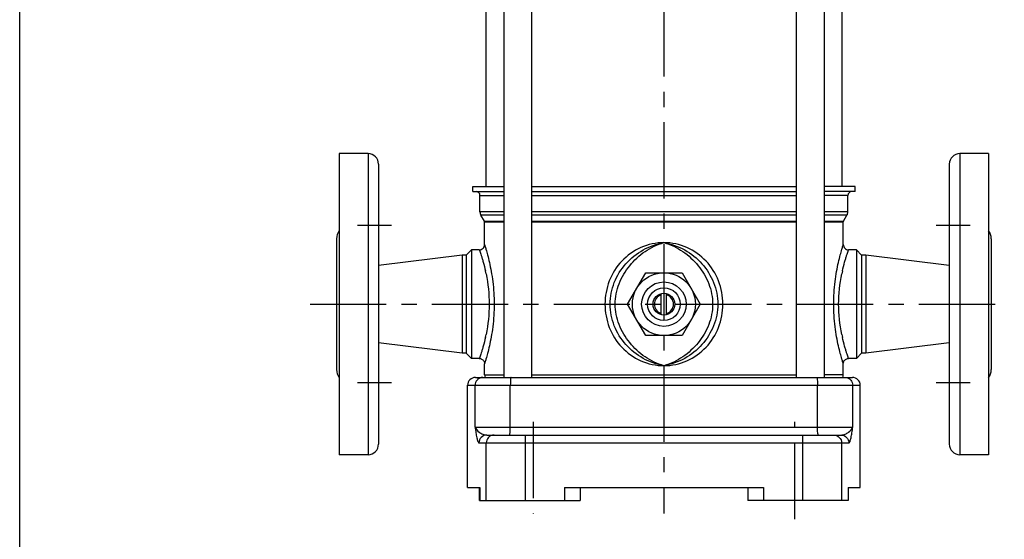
# Model space of a CAD drawing. Header units: millimetres. Extents: x 0 to 841, y 0 to 1189.
# Tile 2 of 7: x 0 to 376, y 369 to 568. Entities that reach past the tile are written whole.
import ezdxf

# ---------------------------------------------------------------- set-up
doc = ezdxf.new("R2010")
doc.units = ezdxf.units.MM
doc.header["$LTSCALE"] = 77.505185
doc.linetypes.add('CENTER', pattern=[0.6, 0.375, -0.075, 0.075, -0.075])
doc.layers.get('0').update_dxf_attribs({"linetype": 'CONTINUOUS'})
doc.layers.add('AXIS', color=7, linetype='CONTINUOUS')
doc.layers.add('COMPONENTI', color=7, linetype='CONTINUOUS')

msp = doc.modelspace()

# ---------------------------------------------------------------- linework, layer by layer
at = {"color": 7, "linetype": 'CONTINUOUS'}
msp.add_line((0, 0), (0, 1189), dxfattribs=at)
at = {"layer": 'AXIS', "color": 2, "linetype": 'CENTER'}
for p, q in [((246.04, 1039.95), (246.04, 378.95)), ((142.04, 489), (129.04, 489)), ((363.04, 489), (350.04, 489)), ((110.94, 458.95), (376.04, 458.95)), ((142.04, 428.9), (129.04, 428.9)), ((363.04, 428.9), (350.04, 428.9)), ((196.04, 413.95), (196.04, 378.95)), ((296.04, 376.79), (296.04, 413.95))]:
    msp.add_line(p, q, dxfattribs=at)
at = {"layer": 'COMPONENTI', "color": 7, "linetype": 'CONTINUOUS'}
for p, q in [((178.04, 651.95), (178.04, 503.95)), ((184.88, 653.95), (184.88, 430.95)), ((195.48, 653.95), (195.48, 430.95)), ((296.6, 653.95), (296.6, 430.95)), ((307.2, 653.95), (307.2, 430.95)), ((314.04, 651.95), (314.04, 503.95)), ((133.04, 516.45), (122.04, 516.45)), ((122.04, 516.45), (122.04, 401.45)), ((370.04, 516.45), (359.04, 516.45)), ((370.04, 516.45), (370.04, 401.45)), ((137.04, 512.45), (137.04, 405.45)), ((355.04, 512.45), (355.04, 405.45)), ((173.04, 503.95), (184.88, 503.95)), ((173.04, 501.95), (173.04, 503.95)), ((195.48, 503.95), (296.6, 503.95)), ((319.04, 503.95), (307.2, 503.95)), ((319.04, 501.95), (319.04, 503.95)), ((173.04, 501.95), (184.88, 501.95)), ((175.79, 494.18), (175.79, 500.45)), ((195.48, 501.95), (296.6, 501.95)), ((319.04, 501.95), (307.2, 501.95)), ((316.29, 494.18), (316.29, 500.45)), ((177.47, 490.6), (176.12, 492.93)), ((314.61, 490.6), (315.95, 492.93)), ((177.47, 490.6), (177.54, 490.35)), ((177.54, 481.7), (177.54, 490.35)), ((314.61, 490.6), (314.54, 490.35)), ((314.54, 481.7), (314.54, 490.35)), ((121.04, 483.95), (121.04, 433.95)), ((371.04, 483.95), (371.04, 433.95)), ((168.94, 477.7), (137.04, 473.78)), ((170.54, 477.7), (168.94, 477.7)), ((168.94, 477.7), (168.94, 440.2)), ((172.54, 479.7), (170.54, 477.7)), ((170.54, 477.7), (170.54, 440.2)), ((175.54, 479.7), (172.54, 479.7)), ((172.54, 479.7), (172.54, 438.2)), ((319.54, 479.7), (316.54, 479.7)), ((321.54, 477.7), (319.54, 479.7)), ((319.54, 479.7), (319.54, 438.2)), ((323.14, 477.7), (321.54, 477.7)), ((321.54, 477.7), (321.54, 440.2)), ((355.04, 473.78), (323.14, 477.7)), ((323.14, 477.7), (323.14, 440.2)), ((232.18, 458.95), (239.11, 470.95)), ((239.11, 470.95), (252.97, 470.95)), ((252.97, 470.95), (259.9, 458.95)), ((245.04, 454.92), (245.04, 462.98)), ((247.04, 454.92), (247.04, 462.98)), ((239.11, 446.95), (232.18, 458.95)), ((259.9, 458.95), (252.97, 446.95)), ((168.94, 440.2), (137.04, 444.12)), ((252.97, 446.95), (239.11, 446.95)), ((355.04, 444.12), (323.14, 440.2)), ((170.54, 440.2), (168.94, 440.2)), ((172.54, 438.2), (170.54, 440.2)), ((321.54, 440.2), (319.54, 438.2)), ((323.14, 440.2), (321.54, 440.2)), ((175.54, 438.2), (172.54, 438.2)), ((319.54, 438.2), (316.54, 438.2)), ((177.54, 431.95), (177.54, 436.2)), ((314.54, 431.95), (314.54, 436.2)), ((174.04, 430.95), (318.04, 430.95)), ((171.04, 388.95), (171.04, 427.95)), ((321.04, 388.95), (321.04, 427.95)), ((178.38, 408.95), (313.7, 408.95)), ((133.04, 401.45), (122.04, 401.45)), ((370.04, 401.45), (359.04, 401.45)), ((171.04, 388.95), (175.71, 388.95)), ((175.67, 383.95), (175.67, 388.95)), ((208.04, 388.95), (284.04, 388.95)), ((214.04, 388.95), (214.04, 383.95)), ((278.04, 388.95), (278.04, 383.95)), ((316.37, 388.95), (321.04, 388.95)), ((316.41, 388.95), (316.41, 383.95)), ((175.67, 383.95), (214.04, 383.95)), ((316.41, 383.95), (278.04, 383.95))]:
    msp.add_line(p, q, dxfattribs=at)
at = {"layer": 'COMPONENTI', "color": 9, "linetype": 'CONTINUOUS'}
for p, q in [((133.04, 516.45), (133.04, 401.45)), ((359.04, 516.45), (359.04, 401.45)), ((175.79, 500.45), (184.88, 500.45)), ((195.48, 500.45), (296.6, 500.45)), ((316.29, 500.45), (307.2, 500.45)), ((184.88, 494.18), (175.79, 494.18)), ((184.88, 492.93), (176.12, 492.93)), ((296.6, 494.18), (195.48, 494.18)), ((296.6, 492.93), (195.48, 492.93)), ((316.29, 494.18), (307.2, 494.18)), ((315.95, 492.93), (307.2, 492.93)), ((177.47, 490.6), (184.88, 490.6)), ((177.54, 490.35), (184.88, 490.35)), ((195.48, 490.6), (296.6, 490.6)), ((195.48, 490.35), (296.6, 490.35)), ((307.2, 490.6), (314.61, 490.6)), ((307.2, 490.35), (314.54, 490.35)), ((177.54, 431.95), (184.88, 431.95)), ((195.64, 431.95), (296.44, 431.95)), ((314.54, 431.95), (307.2, 431.95)), ((171.04, 427.95), (321.04, 427.95)), ((173.91, 411.95), (173.91, 427.95)), ((187.38, 411.95), (187.38, 427.95)), ((304.7, 411.95), (304.7, 427.95)), ((318.16, 411.95), (318.16, 427.95)), ((173.91, 411.95), (318.16, 411.95)), ((193, 408.95), (193, 383.95)), ((299.07, 383.95), (299.07, 408.95)), ((175.4, 405.95), (316.68, 405.95)), ((178.18, 383.95), (178.18, 405.95)), ((313.9, 405.95), (313.9, 383.95)), ((175.71, 388.95), (175.71, 383.95)), ((208.04, 388.95), (208.04, 383.95)), ((284.04, 388.95), (284.04, 383.95)), ((316.37, 388.95), (316.37, 383.95))]:
    msp.add_line(p, q, dxfattribs=at)
at = {"layer": 'COMPONENTI', "color": 7, "linetype": 'CONTINUOUS'}
for points in [[(175.54, 438.2), (175.74, 438.19), (175.98, 438.15), (176.21, 438.08), (176.42, 437.99), (176.63, 437.87), (176.82, 437.73), (176.99, 437.57), (177.15, 437.39), (177.28, 437.19), (177.38, 436.98), (177.46, 436.75), (177.51, 436.52), (177.54, 436.29), (177.54, 436.2)], [(314.54, 436.2), (314.54, 436.29), (314.57, 436.52), (314.62, 436.75), (314.7, 436.98), (314.8, 437.19), (314.93, 437.39), (315.08, 437.57), (315.26, 437.73), (315.45, 437.87), (315.65, 437.99), (315.87, 438.08), (316.1, 438.15), (316.33, 438.19), (316.54, 438.2)]]:
    msp.add_lwpolyline(points, dxfattribs=at)
for radius in [12, 8.5, 6.25, 4.15]:
    msp.add_circle((246.04, 458.95), radius, dxfattribs=at)
for centre, radius, start, end in [((133.04, 512.45), 4, 0, 90), ((359.04, 512.45), 4, 90, 180), ((174.29, 500.45), 1.5, 0, 90), ((317.79, 500.45), 1.5, 90, 180), ((178.29, 494.18), 2.5, 180, 210), ((313.79, 494.18), 2.5, 330, 360), ((126.04, 483.95), 5, 143.1787, 180), ((366.04, 483.95), 5, 0, 36.8213), ((175.54, 481.7), 2, 269.9955, 0.0074), ((316.54, 481.7), 2, 179.9923, 270.0047), ((246.04, 458.95), 3.65, 105.9008, 254.0992), ((246.04, 458.95), 3.65, 285.9008, 74.0992), ((126.04, 433.95), 5, 180, 216.8213), ((366.04, 433.95), 5, 323.1787, 360), ((174.04, 427.95), 3, 89.9996, 180), ((180.54, 431.95), 3, 180, 199.493), ((311.54, 431.95), 3, 340.507, 360), ((318.04, 427.95), 3, 0, 90.0004), ((133.04, 405.45), 4, 270, 360), ((359.04, 405.45), 4, 180, 270)]:
    msp.add_arc(centre, radius, start, end, dxfattribs=at)
at = {"layer": 'COMPONENTI', "color": 9, "linetype": 'CONTINUOUS'}
for centre, radius, start, end in [((116.56, 457.91), 62.83, 11.5841, 12.6359), ((375.52, 457.91), 62.84, 167.3637, 168.4146), ((116.56, 459.98), 62.83, 347.3674, 348.4194), ((375.52, 459.98), 62.83, 191.5838, 192.6348), ((176.92, 427.94), 3.01, 132.1563, 138.1189), ((176.91, 427.95), 3, 114.1662, 132.1013), ((315.17, 427.95), 3, 47.8987, 65.8338), ((315.16, 427.94), 3.01, 41.8811, 47.8437), ((181.19, 405.96), 3, 132.362, 138.3242)]:
    msp.add_arc(centre, radius, start, end, dxfattribs=at)
for points, knots in [([(177.54, 481.7), (177.57, 481.54), (177.8, 480.96), (178.15, 479.64), (178.76, 477.54), (179.43, 474.74), (180.13, 471.34), (180.94, 466.04), (181.39, 458.95), (180.94, 451.86), (180.13, 446.55), (179.43, 443.16), (178.76, 440.35), (178.15, 438.26), (177.8, 436.94), (177.57, 436.35), (177.54, 436.2)], [0, 0, 0, 0, 0.010302, 0.04047, 0.088537, 0.151876, 0.227643, 0.312957, 0.5, 0.687043, 0.772356, 0.848123, 0.911463, 0.959529, 0.989697, 1, 1, 1, 1]), ([(246.04, 482.45), (243.04, 482.45), (236.98, 481.16), (229.52, 475.79), (224.65, 468), (222.96, 458.95), (224.65, 449.9), (229.52, 442.11), (236.98, 436.74), (243.04, 435.45), (246.04, 435.45)], [0, 0, 0, 0, 0.125429, 0.249854, 0.374376, 0.5, 0.625624, 0.750146, 0.874571, 1, 1, 1, 1]), ([(246.04, 435.45), (243.27, 435.9), (237.84, 437.81), (231.19, 443.21), (226.61, 450.48), (224.91, 458.95), (226.61, 467.42), (231.19, 474.68), (237.84, 480.09), (243.27, 481.99), (246.04, 482.45)], [0, 0, 0, 0, 0.125056, 0.249999, 0.37492, 0.500001, 0.62508, 0.750001, 0.874944, 1, 1, 1, 1]), ([(246.04, 435.45), (243.48, 436.16), (238.57, 438.48), (232.68, 444.01), (228.52, 450.95), (226.89, 458.95), (228.52, 466.95), (232.68, 473.89), (238.57, 479.41), (243.48, 481.73), (246.04, 482.45)], [0, 0, 0, 0, 0.124983, 0.250092, 0.375156, 0.5, 0.624844, 0.749908, 0.875017, 1, 1, 1, 1]), ([(246.04, 482.45), (248.81, 482.01), (254.24, 480.08), (260.89, 474.68), (265.47, 467.42), (267.17, 458.95), (265.47, 450.48), (260.89, 443.21), (254.24, 437.81), (248.81, 435.89), (246.04, 435.45)], [0, 0, 0, 0, 0.125059, 0.250007, 0.374929, 0.5, 0.62507, 0.749992, 0.874941, 1, 1, 1, 1]), ([(246.04, 435.45), (249.04, 435.45), (255.1, 436.74), (262.56, 442.11), (267.43, 449.9), (269.12, 458.95), (267.43, 468), (262.56, 475.79), (255.1, 481.16), (249.04, 482.45), (246.04, 482.45)], [0, 0, 0, 0, 0.12543, 0.249854, 0.374376, 0.5, 0.625624, 0.750146, 0.87457, 1, 1, 1, 1]), ([(246.04, 482.45), (248.6, 481.75), (253.5, 479.41), (259.4, 473.89), (263.56, 466.95), (265.19, 458.95), (263.56, 450.95), (259.4, 444), (253.5, 438.49), (248.6, 436.15), (246.04, 435.45)], [0, 0, 0, 0, 0.124939, 0.25002, 0.375091, 0.5, 0.624909, 0.749979, 0.875061, 1, 1, 1, 1]), ([(314.54, 436.2), (314.51, 436.35), (314.28, 436.94), (313.93, 438.26), (313.32, 440.35), (312.65, 443.16), (311.95, 446.55), (311.14, 451.86), (310.69, 458.95), (311.14, 466.04), (311.95, 471.34), (312.65, 474.74), (313.32, 477.54), (313.93, 479.64), (314.28, 480.96), (314.51, 481.54), (314.54, 481.7)], [0, 0, 0, 0, 0.010303, 0.040471, 0.088538, 0.151877, 0.227643, 0.312957, 0.5, 0.687043, 0.772357, 0.848124, 0.911462, 0.959529, 0.989697, 1, 1, 1, 1]), ([(175.54, 479.7), (175.58, 479.67), (175.58, 479.54), (175.66, 479.37), (175.78, 479), (175.99, 478.4), (176.29, 477.48), (176.65, 476.33), (177.22, 474.37), (177.62, 472.78), (177.87, 471.66)], [0, 0, 0, 0, 0.017358, 0.03892, 0.068954, 0.153677, 0.26973, 0.414904, 0.586747, 1, 1, 1, 1]), ([(314.21, 471.66), (314.46, 472.78), (314.86, 474.37), (315.43, 476.33), (315.79, 477.48), (316.09, 478.4), (316.3, 479), (316.42, 479.37), (316.5, 479.54), (316.5, 479.67), (316.54, 479.7)], [0, 0, 0, 0, 0.413252, 0.585094, 0.730269, 0.846322, 0.931046, 0.961079, 0.982641, 1, 1, 1, 1]), ([(178.11, 470.53), (178.89, 466.73), (179.73, 458.95), (178.89, 451.17), (178.11, 447.37)], [0, 0, 0, 0, 0.499985, 1, 1, 1, 1]), ([(313.97, 447.37), (313.19, 451.17), (312.35, 458.95), (313.19, 466.73), (313.97, 470.53)], [0, 0, 0, 0, 0.500006, 1, 1, 1, 1]), ([(177.87, 446.24), (177.62, 445.11), (177.22, 443.53), (176.65, 441.57), (176.29, 440.42), (175.99, 439.5), (175.78, 438.89), (175.66, 438.52), (175.58, 438.36), (175.58, 438.23), (175.54, 438.2)], [0, 0, 0, 0, 0.413243, 0.585086, 0.730261, 0.846317, 0.931042, 0.961078, 0.982642, 1, 1, 1, 1]), ([(316.54, 438.2), (316.5, 438.23), (316.5, 438.36), (316.42, 438.52), (316.3, 438.89), (316.09, 439.5), (315.79, 440.42), (315.43, 441.57), (314.86, 443.53), (314.46, 445.11), (314.21, 446.24)], [0, 0, 0, 0, 0.017358, 0.038921, 0.068956, 0.153681, 0.269735, 0.41491, 0.586752, 1, 1, 1, 1]), ([(187.67, 430.95), (187.64, 430.95), (187.59, 430.85), (187.52, 430.58), (187.44, 429.96), (187.39, 429.04), (187.38, 428.33), (187.38, 427.95)], [0, 0, 0, 0, 0.026712, 0.08568, 0.301799, 0.622412, 1, 1, 1, 1]), ([(304.41, 430.95), (304.44, 430.95), (304.49, 430.85), (304.56, 430.58), (304.64, 429.96), (304.69, 429.04), (304.7, 428.33), (304.7, 427.95)], [0, 0, 0, 0, 0.026712, 0.08568, 0.301799, 0.622412, 1, 1, 1, 1]), ([(173.91, 411.95), (174.01, 411.24), (174.21, 409.89), (174.52, 408.08), (174.83, 406.81), (175.11, 406.15), (175.31, 405.95), (175.4, 405.95)], [0, 0, 0, 0, 0.341979, 0.649758, 0.88278, 0.957003, 1, 1, 1, 1]), ([(173.91, 411.95), (174.18, 411.18), (175.23, 410.17), (176.82, 409.26), (177.85, 408.95), (178.38, 408.95)], [0, 0, 0, 0, 0.440114, 0.717595, 1, 1, 1, 1]), ([(187.08, 408.95), (187.11, 408.95), (187.16, 409.04), (187.23, 409.32), (187.31, 409.94), (187.36, 410.85), (187.38, 411.56), (187.38, 411.95)], [0, 0, 0, 0, 0.026712, 0.08568, 0.301799, 0.622412, 1, 1, 1, 1]), ([(305, 408.95), (304.97, 408.95), (304.92, 409.04), (304.85, 409.32), (304.77, 409.94), (304.72, 410.85), (304.7, 411.56), (304.7, 411.95)], [0, 0, 0, 0, 0.026712, 0.08568, 0.301799, 0.622412, 1, 1, 1, 1]), ([(313.7, 408.95), (314.23, 408.95), (315.26, 409.26), (316.85, 410.17), (317.89, 411.18), (318.16, 411.95)], [0, 0, 0, 0, 0.282412, 0.559897, 1, 1, 1, 1]), ([(316.68, 405.95), (316.77, 405.95), (316.97, 406.15), (317.24, 406.81), (317.56, 408.08), (317.87, 409.89), (318.07, 411.24), (318.16, 411.95)], [0, 0, 0, 0, 0.042987, 0.117172, 0.350133, 0.657944, 1, 1, 1, 1]), ([(178.38, 408.95), (177.62, 408.95), (176.03, 408.3), (175.4, 406.71), (175.4, 405.95)], [0, 0, 0, 0, 0.498711, 1, 1, 1, 1]), ([(310.93, 408.95), (311.69, 408.95), (313.27, 408.3), (313.9, 406.71), (313.9, 405.95)], [0, 0, 0, 0, 0.497883, 1, 1, 1, 1]), ([(313.7, 408.95), (314.46, 408.95), (316.05, 408.3), (316.68, 406.71), (316.68, 405.95)], [0, 0, 0, 0, 0.498711, 1, 1, 1, 1])]:
    msp.add_open_spline(points, degree=3, knots=knots, dxfattribs=at)
for points in [[(174.68, 429.95), (174.2, 429.42), (173.91, 428.66), (173.91, 427.95)], [(176.9, 430.95), (176.49, 430.95), (176.06, 430.86), (175.69, 430.69)], [(315.18, 430.95), (315.59, 430.95), (316.02, 430.86), (316.39, 430.69)], [(317.4, 429.95), (317.88, 429.42), (318.16, 428.66), (318.16, 427.95)], [(178.94, 407.95), (178.47, 407.42), (178.18, 406.66), (178.18, 405.95)], [(181.15, 408.95), (180.44, 408.95), (179.69, 408.65), (179.16, 408.18)]]:
    msp.add_open_spline(points, degree=3, dxfattribs=at)

doc.saveas('drawing.dxf')
